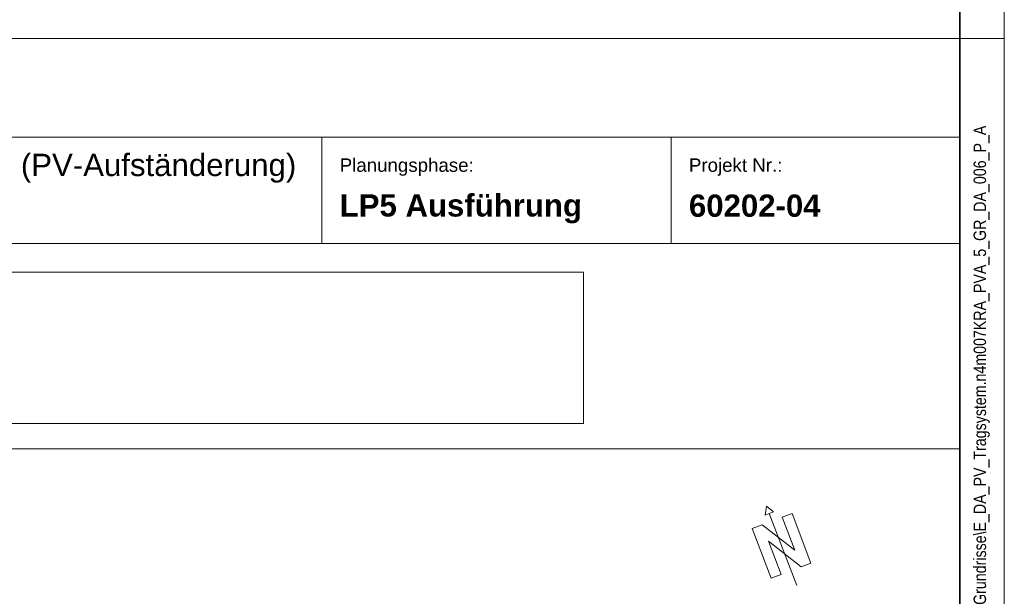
# Model space of a CAD drawing. Extents: x -720 to 300, y 62 to 1112.
# Tile 24 of 60: x 189 to 300, y 296 to 362. Entities that reach past the tile are written whole.
import ezdxf

# ---------------------------------------------------------------- set-up
doc = ezdxf.new("R2010")
doc.units = 0
doc.layers.get('0').update_dxf_attribs({"lineweight": 13})
for name, color, linetype, lineweight in [('iwb_Plankopf Linie', 7, 'Continuous', 13), ('iwb_Plankopf Rahmen', 7, 'Continuous', 35), ('iwb_Plankopf Text', 7, 'Continuous', 18), ('X_Bitmap', 7, 'Continuous', 13)]:
    doc.layers.add(name, color=color, linetype=linetype, lineweight=lineweight)
doc.layers.add('iwb_Plankopf_Nordpfeil_20-82 Grad', color=3, linetype='Continuous', lineweight=18, true_color=0x00ff00)
doc.styles.add('Plankopf', font='arial.ttf')
doc.styles.get("Standard").update_dxf_attribs({"font": 'ARIALN.TTF'})
picture_1 = doc.add_image_def('image1.jfif', size_in_pixel=(600, 81))

# ---------------------------------------------------------------- blocks, each defined once
blk = doc.blocks.new('Blockreferenz-A06DN9U1MF')
at = {"color": 0, "lineweight": -2}
for p, q in [((273.51, 306.64), (273.35, 305.61)), ((273.35, 305.61), (274.32, 305.98)), ((273.51, 306.64), (274.32, 305.98)), ((273.83, 305.8), (276.93, 297.67)), ((276.4, 305.81), (275.28, 305.38)), ((275.28, 305.38), (276.4, 305.81)), ((278.53, 300.2), (276.4, 305.81)), ((273.03, 304.53), (271.91, 304.1)), ((273.03, 304.53), (276.7, 301.64)), ((276.7, 301.64), (275.28, 305.38)), ((271.91, 304.1), (274.04, 298.5)), ((275.17, 298.92), (273.74, 302.66)), ((277.41, 299.78), (273.74, 302.66)), ((278.53, 300.2), (277.41, 299.78)), ((277.41, 299.78), (278.53, 300.2)), ((274.04, 298.5), (275.17, 298.92))]:
    blk.add_line(p, q, dxfattribs=at)

msp = doc.modelspace()

# ---------------------------------------------------------------- linework, layer by layer
at = {"layer": 'iwb_Plankopf Linie', "lineweight": 18, "ltscale": 0.18}
msp.add_line((295.35, 359.43), (115.35, 359.43), dxfattribs=at)
at = {"layer": 'iwb_Plankopf Linie', "ltscale": 0.13}
for p, q in [((295.35, 67.43), (295.35, 359.43)), ((295.35, 348.27), (115.35, 348.27)), ((223.35, 336.27), (223.35, 348.27)), ((262.76, 336.27), (262.76, 348.27)), ((295.35, 336.27), (115.35, 336.27)), ((115.35, 313.11), (295.35, 313.11))]:
    msp.add_line(p, q, dxfattribs=at)
at = {"layer": 'iwb_Plankopf Rahmen', "ltscale": 0.35}
msp.add_line((295.35, 359.43), (295.35, 67.43), dxfattribs=at)
at = {"layer": 'iwb_Plankopf Rahmen', "color": 8, "lineweight": 5, "ltscale": 0.13, "true_color": 0x808080}
msp.add_line((300.35, 359.43), (295.35, 359.43), dxfattribs=at)
at = {"layer": 'iwb_Plankopf Rahmen', "color": 8, "lineweight": 13, "ltscale": 0.13, "true_color": 0x808080}
msp.add_lwpolyline([(300.35, 62.43), (-719.65, 62.43), (-719.65, 1112.43), (300.35, 1112.43), (300.35, 62.43)], close=True, dxfattribs=at)
at = {"layer": 'iwb_Plankopf Rahmen', "ltscale": 0.35}
msp.add_lwpolyline([(-699.65, 67.43), (-699.65, 1107.43), (295.35, 1107.43), (295.35, 67.43), (-599.65, 67.43), (-699.65, 67.43)], close=True, dxfattribs=at)

# ---------------------------------------------------------------- block references
at = {"layer": 'iwb_Plankopf_Nordpfeil_20-82 Grad', "ltscale": 0.18}
msp.add_blockref('Blockreferenz-A06DN9U1MF', (0, 0), dxfattribs=at)

# ---------------------------------------------------------------- texts
at = {"layer": 'iwb_Plankopf Text', "ltscale": 0.18, "insert": (296.89, 74.51), "char_height": 1.4, "attachment_point": 1, "rotation": 90, "line_spacing_factor": 1.002}
msp.add_mtext('{\\fArial Narrow;\\\\srvnovamd01\\Nova_MD\\TGA\\60202 Pro Potsdam\\04 NB GES Krampnitz\\09 NOVA\\60202-04_AP_NB GES Krampnitz\\TGA\\Elektro\\ELT_Grundrisse\\E_DA_PV_Tragsystem.n4m007KRA_PVA_5_GR_DA_006_P_A}', dxfattribs=at)
at = {"layer": 'iwb_Plankopf Text', "ltscale": 0.18, "insert": (220.45, 344.77), "char_height": 2.5172, "width": 55.3788, "attachment_point": 6, "style": 'Plankopf'}
msp.add_mtext('(PV-Aufständerung)', dxfattribs=at)
at = {"layer": 'iwb_Plankopf Text', "ltscale": 0.18, "style": 'Plankopf'}
for s, insert, char_height, attachment_point, line_spacing_factor in [('Planungsphase:', (225.35, 345.88), 1.5105, 1, 0.970891), ('Projekt Nr.:', (264.76, 345.88), 1.5105, 1, 0.970891), ('\\fArial|b1|i0|c0|p34;LP5 Ausführung', (225.35, 340.19), 2.5172, 4, 0.996218), ('\\fArial|b1|i0|c0|p34;60202-04', (264.76, 340.53), 2.5172, 4, 0.996218)]:
    msp.add_mtext(s, dxfattribs=dict(at, insert=insert, char_height=char_height, attachment_point=attachment_point, line_spacing_factor=line_spacing_factor))

# ---------------------------------------------------------------- pictures from other files: only their frames are drawn
at = {"layer": 'X_Bitmap', "ltscale": 0.13}
image = msp.add_image(picture_1, insert=(126.3, 315.96), size_in_units=(126.55, 17.08), dxfattribs=at)
image.dxf.flags = 7

doc.saveas('drawing.dxf')
